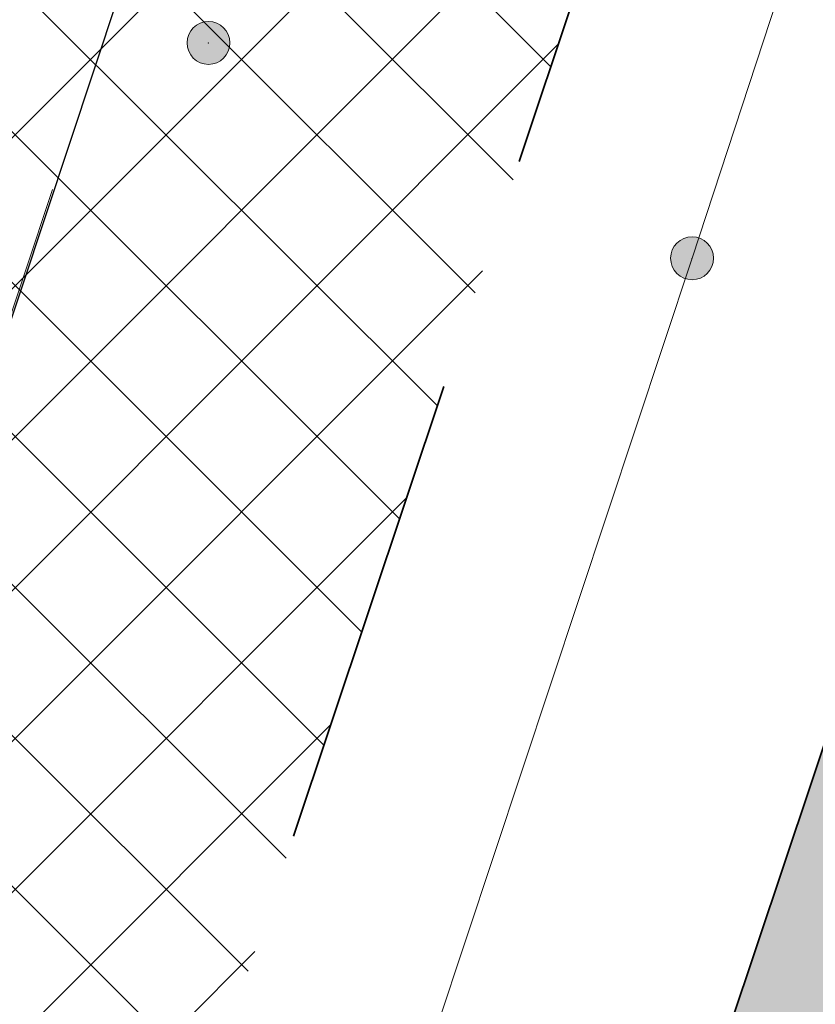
# Model space of a CAD drawing. Header units: metres. Extents: x 6599594 to 6600699, y 5687867 to 5691114.
# Tile 79 of 256: x 6599867.03 to 6599868.71, y 5688622.02 to 5688624.09. Entities that reach past the tile are written whole.
import ezdxf

# ---------------------------------------------------------------- set-up
doc = ezdxf.new("R2010")
doc.units = ezdxf.units.M
doc.header["$MEASUREMENT"] = 0
for name, pattern in [('1', [0]), ('BUG', [1.5, 1, -0.5]), ('GUK', [2, 1.5, -0.5]), ('GUZ', [1, 0.5, -0.5])]:
    doc.linetypes.add(name, pattern=pattern)
doc.layers.get('0').update_dxf_attribs({"color": 253, "linetype": 'CONTINUOUS', "lineweight": 13})
for name, color, linetype, lineweight in [('_kolor chodnik', 50, '1', 5), ('_kolor jezdnia', 4, '1', 0), ('_kolor zjazdy kostka', 7, '1', 5), ('_kolor ścieżka @ 1', 10, '1', 0), ('_kraweznik', 7, 'CONTINUOUS', 35), ('_obrzeze', 10, 'BUG', 35), ('Dzialki', 130, '1', 30), ('Kontury', 252, 'GUK', 9), ('OT_Komunikacja', 7, 'CONTINUOUS', 0), ('pkt_sztuczny_i_naturalny', 7, 'CONTINUOUS', 5), ('Uzytki', 252, 'GUZ', 9)]:
    doc.layers.add(name, color=color, linetype=linetype, lineweight=lineweight)
pattern_1 = [(45, (0, 0), (-0.1414213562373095, 0.1414213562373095), []), (135, (0, 0), (-0.1414213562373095, -0.1414213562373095), [])]

# ---------------------------------------------------------------- blocks, each defined once
blk = doc.blocks.new('169')
at = {"linetype": 'Continuous', "lineweight": 13}
blk.add_hatch(color=0, dxfattribs=at).paths.add_polyline_path([(0, -0.090553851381, 1), (0, 0.090553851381, 1)])
at = {"color": 0, "linetype": 'Continuous', "lineweight": 13}
blk.add_circle((0, 0), 0.090553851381, dxfattribs=at)

msp = doc.modelspace()

# ---------------------------------------------------------------- hatches: boundary and pattern name
at = {"layer": '_kolor chodnik'}
h = msp.add_hatch(dxfattribs=at)
h.set_pattern_fill('ANSI37', color=256, scale=1.6)
h.set_pattern_definition(pattern_1)
h.paths.add_polyline_path([(6599849.938171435, 5688542.085872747), (6599852.232147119, 5688548.938742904), (6599853.573135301, 5688548.489851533), (6599853.827082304, 5688549.248475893), (6599851.793849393, 5688549.929093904), (6599849.895278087, 5688548.982823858), (6599847.823506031, 5688542.793750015)])
edge = h.paths.add_edge_path()
edge.add_line((6600018.106075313, 5689087.454911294), (6600022.42781917, 5689091.229234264))
edge.add_line((6600022.42781917, 5689091.229234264), (6600020.233254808, 5689093.742094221))
edge.add_line((6600020.233254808, 5689093.742094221), (6600017.159471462, 5689091.057656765))
edge.add_arc((6600023.275194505, 5689085.385140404), 8.34143334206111, 137.1531558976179, 148.8016577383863)
edge.add_line((6600016.140105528, 5689089.706021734), (6600018.106075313, 5689087.454911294))
h.paths.add_polyline_path([(6600038.501784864, 5689187.59229436), (6600037.906968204, 5689187.700586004), (6600037.638296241, 5689186.224843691), (6600038.240083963, 5689186.115282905)])
h.paths.add_polyline_path([(6600069.098302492, 5689360.276020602), (6600068.321239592, 5689360.413462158), (6600068.064048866, 5689358.936495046), (6600068.836639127, 5689358.799546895)])
h.paths.add_polyline_path([(6600082.393785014, 5689362.950258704), (6600082.941124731, 5689366.103121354), (6600081.481377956, 5689366.361351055), (6600080.923159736, 5689363.210828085)])
h.paths.add_polyline_path([(6600074.022236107, 5689388.065861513), (6600072.983907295, 5689388.249860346), (6600072.723374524, 5689386.772538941), (6600073.760538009, 5689386.588865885)])
h.paths.add_polyline_path([(6600105.602402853, 5689486.45426531), (6600106.738797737, 5689489.760539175), (6600105.28818975, 5689490.281952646), (6600104.132785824, 5689486.965912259)])
h.paths.add_polyline_path([(6600132.519778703, 5689678.737346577), (6600131.636986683, 5689678.922259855), (6600131.330470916, 5689677.453953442), (6600132.212256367, 5689677.269208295)])
h.paths.add_polyline_path([(6600156.649397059, 5689798.7449027), (6600156.48800471, 5689797.95886096), (6600157.450195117, 5689797.757316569), (6600157.615023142, 5689798.542205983)])
h.paths.add_polyline_path([(6600189.055358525, 5689948.643107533), (6600187.902868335, 5689948.884512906), (6600187.600024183, 5689947.417400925), (6600188.748131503, 5689947.176379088)])
edge = h.paths.add_edge_path()
edge.add_line((6600204.459383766, 5690032.969035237), (6600204.153258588, 5690031.227801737))
edge.add_arc((6600202.328347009, 5690027.299936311), 4.331100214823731, 41.853001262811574, 65.08011546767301, ccw=False)
edge.add_arc((6600032.903931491, 5690051.979071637), 174.020003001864, 352.8070218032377, 353.495463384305)
edge.add_arc((6600202.372679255, 5690027.343587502), 5.999999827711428, 55.12102442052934, 69.64815978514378)
edge = h.paths.add_edge_path()
edge.add_line((6600205.046027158, 5690040.265402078), (6600204.972740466, 5690038.483452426))
edge.add_arc((6600203.986269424, 5690044.401803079), 5.999999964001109, 279.4630688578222, 294.9140560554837)
edge.add_line((6600206.513819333, 5690038.960158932), (6600206.607027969, 5690041.030672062))
edge.add_arc((6600203.986269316, 5690044.401803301), 4.270000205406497, 284.3702444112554, 307.86193139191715, ccw=False)
edge = h.paths.add_edge_path()
edge.add_arc((6600203.547470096, 5690044.558759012), 6.446878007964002, 324.43500910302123, 356.20133685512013, ccw=False)
edge.add_arc((6600203.986269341, 5690044.401803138), 6.000000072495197, 323.2169970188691, 357.4193489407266)
h.paths.add_polyline_path([(6600208.910055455, 5690121.713696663), (6600208.146285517, 5690121.748120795), (6600207.125602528, 5690121.794124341), (6600209.971605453, 5690121.665851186)])
edge = h.paths.add_edge_path()
edge.add_line((6600238.769818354, 5690481.648294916), (6600240.338176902, 5690490.87374652))
edge.add_line((6600240.338176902, 5690490.87374652), (6600241.251295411, 5690510.829461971))
edge.add_line((6600241.251295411, 5690510.829461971), (6600239.524022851, 5690510.928942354))
edge.add_line((6600239.524022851, 5690510.928942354), (6600238.633343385, 5690491.167757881))
edge.add_line((6600238.633343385, 5690491.167757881), (6600234.579716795, 5690467.661262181))
edge.add_line((6600234.579716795, 5690467.661262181), (6600234.449796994, 5690464.966873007))
edge.add_arc((6600242.443669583, 5690464.607462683), 8.001948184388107, 177.4256737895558, 268.2543056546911)
edge.add_line((6600242.199903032, 5690456.609228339), (6600242.216657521, 5690457.359274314))
edge.add_line((6600242.216657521, 5690457.359274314), (6600242.305257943, 5690458.836738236))
edge.add_arc((6600242.444504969, 5690464.607952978), 5.772894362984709, 177.0298084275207, 268.6178439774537, ccw=False)
edge.add_line((6600236.679365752, 5690464.907083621), (6600236.951876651, 5690470.95443634))
edge.add_line((6600236.951876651, 5690470.95443634), (6600238.15078669, 5690478.210832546))
edge.add_line((6600238.15078669, 5690478.210832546), (6600238.769818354, 5690481.648294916))
h.paths.add_polyline_path([(6600238.769818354, 5690481.648294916), (6600238.15078669, 5690478.210832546), (6600239.670056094, 5690477.930590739), (6600240.266710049, 5690481.376366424)])
edge = h.paths.add_edge_path()
edge.add_line((6600223.366500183, 5690460.339976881), (6600223.278629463, 5690457.997544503))
edge.add_arc((6600220.967166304, 5690465.656339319), 7.999999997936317, 286.7940807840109, 300.2738222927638)
edge.add_line((6600225.000231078, 5690458.747331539), (6600225.240084, 5690461.623695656))
edge.add_arc((6600221.105749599, 5690465.648640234), 5.76999998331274, 293.06724424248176, 315.7681070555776, ccw=False)
edge = h.paths.add_edge_path()
edge.add_arc((6600220.025145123, 5690444.676291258), 5.770000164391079, 37.996647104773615, 59.94382588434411, ccw=False)
edge.add_line((6600224.572175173, 5690448.22839199), (6600224.817793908, 5690451.081798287))
edge.add_arc((6600220.025145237, 5690444.676291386), 7.999999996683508, 53.19588653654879, 68.15166733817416)
edge.add_line((6600223.00235276, 5690452.101669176), (6600222.91504296, 5690449.670427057))
edge = h.paths.add_edge_path()
edge.add_arc((6600221.105749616, 5690465.648640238), 7.999999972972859, 328.0222308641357, 357.0132597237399)
edge.add_line((6600229.094882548, 5690465.23180147), (6600229.218816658, 5690467.593604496))
edge.add_line((6600229.218816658, 5690467.593604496), (6600228.218919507, 5690467.645774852))
edge.add_line((6600228.218919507, 5690467.645774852), (6600227.891778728, 5690461.411918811))
h.paths.add_polyline_path([(6600200.980142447, 5690012.236744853), (6600202.317278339, 5690011.956662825), (6600202.522293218, 5690012.935421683), (6600201.182321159, 5690013.216097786)])
h.paths.add_polyline_path([(6600196.457878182, 5689983.98337835), (6600195.202332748, 5689984.246370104), (6600194.899091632, 5689982.777335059), (6600196.150355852, 5689982.515240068)])
edge = h.paths.add_edge_path()
edge.add_line((6600112.305909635, 5689517.991018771), (6600112.691041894, 5689519.807934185))
edge.add_line((6600112.691041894, 5689519.807934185), (6600113.245521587, 5689522.423769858))
edge.add_line((6600113.245521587, 5689522.423769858), (6600111.553124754, 5689522.782507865))
edge.add_line((6600111.553124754, 5689522.782507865), (6600107.405864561, 5689503.21722655))
edge.add_line((6600107.405864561, 5689503.21722655), (6600099.494506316, 5689480.361667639))
edge.add_line((6600099.494506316, 5689480.361667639), (6600099.182814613, 5689478.891218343))
edge.add_arc((6600107.008997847, 5689477.232359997), 8.000059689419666, 168.0325629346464, 257.7529108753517)
edge.add_line((6600105.311960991, 5689469.414366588), (6600105.784990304, 5689471.593619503))
edge.add_arc((6600107.008927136, 5689477.232314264), 5.769999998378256, 168.0321375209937, 257.7533362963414, ccw=False)
edge.add_line((6600101.364343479, 5689478.42879883), (6600101.647245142, 5689479.76342708))
edge.add_line((6600101.647245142, 5689479.76342708), (6600104.132785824, 5689486.965912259))
edge.add_line((6600104.132785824, 5689486.965912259), (6600105.28818975, 5689490.281952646))
edge.add_line((6600105.28818975, 5689490.281952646), (6600108.240043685, 5689498.809726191))
edge.add_line((6600108.240043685, 5689498.809726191), (6600112.305909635, 5689517.991018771))
h.paths.add_polyline_path([(6600136.009573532, 5689645.499114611), (6600138.333647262, 5689645.012304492), (6600138.661671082, 5689646.578318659), (6600134.869459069, 5689647.372651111)])
at = {"layer": '_kolor jezdnia'}
h = msp.add_hatch(dxfattribs=at)
h.set_pattern_fill('ANSI37', color=4, scale=3.5)
h.set_pattern_definition([(45, (0, 0), (-0.3093592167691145, 0.3093592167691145), []), (135, (0, 0), (-0.3093592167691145, -0.3093592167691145), [])])
edge = h.paths.add_edge_path()
edge.add_line((6599833.066047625, 5688539.933393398), (6599850.649511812, 5688527.983462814))
edge.add_arc((6599857.337592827, 5688536.653968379), 10.95025544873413, 169.5012687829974, 232.3548431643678, ccw=False)
edge.add_arc((6599858.085851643, 5688536.618142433), 11.69295282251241, 162.2507788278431, 169.9967502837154, ccw=False)
edge.add_line((6599846.949484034, 5688540.182754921), (6599847.823506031, 5688542.793750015))
edge.add_line((6599847.823506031, 5688542.793750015), (6599849.895278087, 5688548.982823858))
edge.add_line((6599849.895278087, 5688548.982823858), (6599852.434748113, 5688556.56906746))
edge.add_line((6599852.434748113, 5688556.56906746), (6599928.48625871, 5688783.760284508))
edge.add_line((6599928.48625871, 5688783.760284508), (6599931.025728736, 5688791.34652811))
edge.add_line((6599931.025728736, 5688791.34652811), (6599996.657773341, 5688987.411326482))
edge.add_line((6599996.657773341, 5688987.411326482), (6599999.197243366, 5688994.997570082))
edge.add_line((6599999.197243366, 5688994.997570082), (6600021.930100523, 5689062.908193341))
edge.add_line((6600021.930100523, 5689062.908193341), (6600017.620224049, 5689067.371531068))
edge.add_line((6600017.620224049, 5689067.371531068), (6600016.714558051, 5689064.654078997))
edge.add_line((6600016.714558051, 5689064.654078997), (6600012.423620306, 5689051.835617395))
edge.add_line((6600012.423620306, 5689051.835617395), (6600009.884150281, 5689044.249373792))
edge.add_line((6600009.884150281, 5689044.249373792), (6599977.53516164, 5688947.612159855))
edge.add_line((6599977.53516164, 5688947.612159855), (6599974.995691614, 5688940.025916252))
edge.add_line((6599974.995691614, 5688940.025916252), (6599942.096912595, 5688841.746295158))
edge.add_line((6599942.096912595, 5688841.746295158), (6599939.557442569, 5688834.160051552))
edge.add_line((6599939.557442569, 5688834.160051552), (6599882.679288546, 5688664.246042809))
edge.add_line((6599882.679288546, 5688664.246042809), (6599880.139818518, 5688656.659799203))
edge.add_line((6599880.139818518, 5688656.659799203), (6599852.46454386, 5688573.984527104))
edge.add_line((6599852.46454386, 5688573.984527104), (6599842.470137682, 5688544.127903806))
edge.add_arc((6599835.706422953, 5688546.652910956), 7.219660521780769, 248.5480913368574, 339.52856074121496, ccw=False)
h.paths.add_polyline_path([(6600044.653202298, 5689172.271628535), (6600046.276244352, 5689181.431901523), (6600047.759199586, 5689189.801539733), (6600051.0603021, 5689208.432603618), (6600052.368792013, 5689215.817578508), (6600054.808584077, 5689229.587499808), (6600056.11707399, 5689236.972474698), (6600057.346666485, 5689243.912161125), (6600058.655146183, 5689251.297078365), (6600058.831439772, 5689252.292060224), (6600060.098987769, 5689259.445963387), (6600060.139929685, 5689259.677035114), (6600061.407468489, 5689266.830886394), (6600072.329030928, 5689328.470998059), (6600073.637511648, 5689335.855921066), (6600077.337304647, 5689356.73715072), (6600078.820259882, 5689365.106788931), (6600081.142794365, 5689378.214921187), (6600082.538516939, 5689386.092227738), (6600095.187867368, 5689457.483787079), (6600091.082877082, 5689465.8405575), (6600089.043088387, 5689454.328211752), (6600087.870641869, 5689447.711051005), (6600087.560133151, 5689445.958573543), (6600086.562151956, 5689440.326076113), (6600082.433200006, 5689417.022719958), (6600080.95024477, 5689408.65308175), (6600077.202698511, 5689387.502337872), (6600075.719743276, 5689379.132699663), (6600073.469199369, 5689366.430874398), (6600071.986244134, 5689358.061236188), (6600069.98686466, 5689346.776955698), (6600068.591142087, 5689338.899649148), (6600065.559290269, 5689321.78820693), (6600064.163567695, 5689313.910900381), (6600059.719426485, 5689288.828650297), (6600058.323703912, 5689280.951343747), (6600057.563846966, 5689276.662793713), (6600056.168124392, 5689268.785487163), (6600054.804920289, 5689261.091711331), (6600053.409197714, 5689253.21440478), (6600053.264817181, 5689252.399536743), (6600051.869094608, 5689244.522230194), (6600051.183555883, 5689240.653124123), (6600049.787833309, 5689232.775817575), (6600046.593849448, 5689214.749319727), (6600045.198126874, 5689206.872013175), (6600044.41754409, 5689202.466488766), (6600042.934588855, 5689194.096850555), (6600036.429952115, 5689157.38538759), (6600034.946996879, 5689149.01574938), (6600030.579776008, 5689124.367629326), (6600027.529365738, 5689107.151445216), (6600024.895072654, 5689094.014582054), (6600030.583685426, 5689094.264316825), (6600032.945013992, 5689106.191885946), (6600043.170247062, 5689163.901990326)])
edge = h.paths.add_edge_path()
edge.add_line((6600111.106812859, 5689535.144351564), (6600111.256844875, 5689535.85214863))
edge.add_line((6600111.256844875, 5689535.85214863), (6600112.915748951, 5689543.678261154))
edge.add_line((6600112.915748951, 5689543.678261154), (6600117.304772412, 5689564.384094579))
edge.add_line((6600117.304772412, 5689564.384094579), (6600119.067357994, 5689572.699339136))
edge.add_line((6600119.067357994, 5689572.699339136), (6600120.087667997, 5689577.512794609))
edge.add_line((6600120.087667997, 5689577.512794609), (6600121.642890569, 5689584.849775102))
edge.add_line((6600121.642890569, 5689584.849775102), (6600128.436769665, 5689616.900852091))
edge.add_line((6600128.436769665, 5689616.900852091), (6600129.991992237, 5689624.237832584))
edge.add_line((6600129.991992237, 5689624.237832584), (6600132.660554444, 5689636.827148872))
edge.add_line((6600132.660554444, 5689636.827148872), (6600133.208838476, 5689639.444704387))
edge.add_line((6600133.208838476, 5689639.444704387), (6600134.848957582, 5689647.274775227))
edge.add_line((6600134.848957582, 5689647.274775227), (6600138.97649476, 5689666.979995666))
edge.add_line((6600138.97649476, 5689666.979995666), (6600140.51410642, 5689674.320687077))
edge.add_line((6600140.51410642, 5689674.320687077), (6600145.209128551, 5689696.735129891))
edge.add_line((6600145.209128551, 5689696.735129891), (6600146.746740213, 5689704.075821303))
edge.add_line((6600146.746740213, 5689704.075821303), (6600151.462308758, 5689726.588354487))
edge.add_line((6600151.462308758, 5689726.588354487), (6600152.999920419, 5689733.929045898))
edge.add_line((6600152.999920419, 5689733.929045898), (6600155.244070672, 5689744.642813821))
edge.add_line((6600155.244070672, 5689744.642813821), (6600156.781682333, 5689751.983505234))
edge.add_line((6600156.781682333, 5689751.983505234), (6600161.635515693, 5689775.156126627))
edge.add_line((6600161.635515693, 5689775.156126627), (6600163.378142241, 5689783.475576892))
edge.add_line((6600163.378142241, 5689783.475576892), (6600163.850769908, 5689785.731942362))
edge.add_line((6600163.850769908, 5689785.731942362), (6600167.028500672, 5689800.902704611))
edge.add_line((6600167.028500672, 5689800.902704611), (6600179.49088801, 5689860.399222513))
edge.add_line((6600179.49088801, 5689860.399222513), (6600181.233514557, 5689868.718672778))
edge.add_line((6600181.233514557, 5689868.718672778), (6600181.84713393, 5689871.648144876))
edge.add_line((6600181.84713393, 5689871.648144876), (6600183.384745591, 5689878.988836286))
edge.add_line((6600183.384745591, 5689878.988836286), (6600184.935818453, 5689886.393792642))
edge.add_line((6600184.935818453, 5689886.393792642), (6600186.575937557, 5689894.223863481))
edge.add_line((6600186.575937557, 5689894.223863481), (6600194.05133812, 5689929.912074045))
edge.add_line((6600194.05133812, 5689929.912074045), (6600195.691457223, 5689937.742144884))
edge.add_line((6600195.691457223, 5689937.742144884), (6600202.915799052, 5689972.231779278))
edge.add_line((6600202.915799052, 5689972.231779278), (6600204.555918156, 5689980.061850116))
edge.add_line((6600204.555918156, 5689980.061850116), (6600206.062781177, 5689987.255744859))
edge.add_line((6600206.062781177, 5689987.255744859), (6600207.702900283, 5689995.085815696))
edge.add_line((6600207.702900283, 5689995.085815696), (6600210.232559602, 5690007.162628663))
edge.add_line((6600210.232559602, 5690007.162628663), (6600211.694938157, 5690014.144150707))
edge.add_arc((6600028.177652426, 5690052.584442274), 187.5000004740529, 348.1696294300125, 357.4195276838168)
edge.add_line((6600215.487522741, 5690044.142720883), (6600208.310270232, 5690026.480446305))
edge.add_arc((6600032.903933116, 5690051.97907145), 177.2500013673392, 348.1696294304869, 351.7289130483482, ccw=False)
edge.add_line((6600206.38894146, 5690015.640182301), (6600205.966941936, 5690013.625519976))
edge.add_line((6600205.966941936, 5690013.625519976), (6600204.326822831, 5690005.795449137))
edge.add_line((6600204.326822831, 5690005.795449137), (6600197.076961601, 5689971.183982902))
edge.add_line((6600197.076961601, 5689971.183982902), (6600195.334335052, 5689962.864532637))
edge.add_line((6600195.334335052, 5689962.864532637), (6600193.44722506, 5689953.855305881))
edge.add_line((6600193.44722506, 5689953.855305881), (6600191.909227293, 5689946.512771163))
edge.add_line((6600191.909227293, 5689946.512771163), (6600185.496844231, 5689915.899498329))
edge.add_line((6600185.496844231, 5689915.899498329), (6600183.856521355, 5689908.068454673))
edge.add_line((6600183.856521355, 5689908.068454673), (6600182.066605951, 5689899.523243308))
edge.add_line((6600182.066605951, 5689899.523243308), (6600180.32407057, 5689891.204228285))
edge.add_line((6600180.32407057, 5689891.204228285), (6600174.320344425, 5689862.541919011))
edge.add_line((6600174.320344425, 5689862.541919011), (6600172.577809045, 5689854.222903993))
edge.add_line((6600172.577809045, 5689854.222903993), (6600163.663810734, 5689811.666703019))
edge.add_line((6600163.663810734, 5689811.666703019), (6600162.023782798, 5689803.837067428))
edge.add_line((6600162.023782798, 5689803.837067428), (6600160.924220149, 5689798.587659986))
edge.add_line((6600160.924220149, 5689798.587659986), (6600159.279208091, 5689790.734229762))
edge.add_line((6600159.279208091, 5689790.734229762), (6600157.107250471, 5689780.365115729))
edge.add_line((6600157.107250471, 5689780.365115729), (6600155.462238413, 5689772.511685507))
edge.add_line((6600155.462238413, 5689772.511685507), (6600153.380318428, 5689762.572418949))
edge.add_line((6600153.380318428, 5689762.572418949), (6600151.735124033, 5689754.718118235))
edge.add_line((6600151.735124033, 5689754.718118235), (6600148.586504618, 5689739.686336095))
edge.add_line((6600148.586504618, 5689739.686336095), (6600146.885007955, 5689731.563243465))
edge.add_line((6600146.885007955, 5689731.563243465), (6600141.75088822, 5689707.052510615))
edge.add_line((6600141.75088822, 5689707.052510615), (6600140.110896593, 5689699.223048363))
edge.add_line((6600140.110896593, 5689699.223048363), (6600133.483561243, 5689667.583574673))
edge.add_line((6600133.483561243, 5689667.583574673), (6600131.860394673, 5689659.834436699))
edge.add_line((6600131.860394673, 5689659.834436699), (6600131.740984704, 5689659.26436315))
edge.add_line((6600131.740984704, 5689659.26436315), (6600130.117814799, 5689651.515209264))
edge.add_line((6600130.117814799, 5689651.515209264), (6600127.27873359, 5689637.961189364))
edge.add_line((6600127.27873359, 5689637.961189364), (6600126.924568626, 5689636.290366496))
edge.add_line((6600126.924568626, 5689636.290366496), (6600125.166244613, 5689627.995226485))
edge.add_line((6600125.166244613, 5689627.995226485), (6600118.009503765, 5689594.232298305))
edge.add_line((6600118.009503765, 5689594.232298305), (6600116.25117975, 5689585.937158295))
edge.add_line((6600116.25117975, 5689585.937158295), (6600113.665314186, 5689573.737975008))
edge.add_line((6600113.665314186, 5689573.737975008), (6600111.898534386, 5689565.402943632))
edge.add_line((6600111.898534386, 5689565.402943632), (6600104.889982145, 5689532.339115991))
edge.add_line((6600104.889982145, 5689532.339115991), (6600103.22663594, 5689524.492047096))
edge.add_line((6600103.22663594, 5689524.492047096), (6600096.623876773, 5689493.342605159))
edge.add_line((6600096.623876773, 5689493.342605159), (6600094.968986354, 5689485.535427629))
edge.add_line((6600094.968986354, 5689485.535427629), (6600094.300101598, 5689482.379870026))
edge.add_line((6600094.300101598, 5689482.379870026), (6600099.182814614, 5689478.891218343))
edge.add_line((6600099.182814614, 5689478.891218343), (6600099.494506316, 5689480.361667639))
edge.add_line((6600099.494506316, 5689480.361667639), (6600111.106812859, 5689535.144351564))
edge = h.paths.add_edge_path()
edge.add_arc((6600239.213891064, 5690851.400367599), 10.00000000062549, -2.8342403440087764, 76.13703556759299, ccw=False)
edge.add_line((6600249.201658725, 5690850.905901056), (6600249.082723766, 5690848.503524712))
edge.add_line((6600249.082723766, 5690848.503524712), (6600247.016487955, 5690806.767468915))
edge.add_line((6600247.016487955, 5690806.767468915), (6600246.092398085, 5690789.152178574))
edge.add_line((6600246.092398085, 5690789.152178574), (6600233.768116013, 5690572.015170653))
edge.add_line((6600233.768116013, 5690572.015170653), (6600228.959056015, 5690465.296202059))
edge.add_line((6600228.959056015, 5690465.296202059), (6600234.588724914, 5690465.017134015))
edge.add_line((6600234.588724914, 5690465.017134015), (6600239.262540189, 5690571.767576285))
edge.add_line((6600239.262540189, 5690571.767576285), (6600252.50503885, 5690806.400146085))
edge.add_line((6600252.50503885, 5690806.400146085), (6600254.569211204, 5690848.094521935))
edge.add_arc((6600262.559425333, 5690847.6989487), 7.999999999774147, 76.13703557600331, 177.1657596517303, ccw=False)
edge.add_line((6600264.476229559, 5690855.465921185), (6600241.609896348, 5690861.109083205))
edge = h.paths.add_edge_path()
edge.add_line((6600250.031475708, 5690451.625307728), (6600250.231741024, 5690455.772579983))
edge.add_line((6600250.231741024, 5690455.772579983), (6600246.257763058, 5690456.417303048))
edge.add_line((6600246.257763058, 5690456.417303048), (6600242.171761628, 5690456.61060902))
edge.add_arc((6600242.563100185, 5690464.586983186), 7.985968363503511, 176.9123644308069, 267.1911945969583, ccw=False)
edge.add_line((6600234.588724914, 5690465.017134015), (6600228.959056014, 5690465.296202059))
edge.add_arc((6600220.965133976, 5690465.657286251), 8.002072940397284, 267.8289300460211, 357.413716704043, ccw=False)
edge.add_line((6600220.661989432, 5690457.660957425), (6600212.406915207, 5690458.119572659))
edge.add_line((6600212.406915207, 5690458.119572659), (6600208.431872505, 5690457.817501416))
edge.add_line((6600208.431872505, 5690457.817501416), (6600208.233912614, 5690454.548331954))
edge.add_line((6600208.233912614, 5690454.548331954), (6600212.129565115, 5690453.127270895))
edge.add_line((6600212.129565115, 5690453.127270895), (6600218.640548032, 5690452.76554962))
edge.add_line((6600218.640548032, 5690452.76554962), (6600216.486747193, 5690452.885205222))
edge.add_line((6600216.486747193, 5690452.885205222), (6600220.468905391, 5690452.663974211))
edge.add_arc((6600220.025145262, 5690444.676291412), 7.99999997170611, -0.3386579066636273, 86.8201700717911, ccw=False)
edge.add_line((6600228.025005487, 5690444.629006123), (6600227.803602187, 5690439.649256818))
edge.add_line((6600227.803602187, 5690439.649256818), (6600226.885525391, 5690435.936828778))
edge.add_line((6600226.885525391, 5690435.936828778), (6600225.534849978, 5690405.967249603))
edge.add_line((6600225.534849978, 5690405.967249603), (6600226.115199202, 5690402.187514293))
edge.add_line((6600226.115199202, 5690402.187514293), (6600213.445139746, 5690121.008786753))
edge.add_line((6600213.445139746, 5690121.008786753), (6600213.352800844, 5690118.960058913))
edge.add_line((6600213.352800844, 5690118.960058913), (6600209.980184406, 5690044.131649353))
edge.add_arc((6600203.98626942, 5690044.401803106), 5.999999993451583, 257.4162346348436, 357.41934921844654, ccw=False)
edge.add_line((6600202.679069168, 5690038.545931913), (6600201.589735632, 5690033.666039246))
edge.add_line((6600201.589735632, 5690033.666039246), (6600203.67987942, 5690033.199458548))
edge.add_arc((6600202.372679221, 5690027.343587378), 5.999999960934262, -8.27108729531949, 77.41623506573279, ccw=False)
edge.add_line((6600208.310270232, 5690026.480446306), (6600215.487522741, 5690044.142720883))
edge.add_line((6600215.487522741, 5690044.142720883), (6600216.199687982, 5690059.9446614))
edge.add_line((6600216.199687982, 5690059.9446614), (6600216.537356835, 5690067.437056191))
edge.add_line((6600216.537356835, 5690067.437056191), (6600223.893528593, 5690230.66011469))
edge.add_line((6600223.893528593, 5690230.66011469), (6600224.231197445, 5690238.152509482))
edge.add_line((6600224.231197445, 5690238.152509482), (6600233.507835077, 5690443.987992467))
edge.add_arc((6600241.499722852, 5690443.627812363), 7.999999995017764, 87.29208981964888, 177.4195277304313, ccw=False)
edge.add_line((6600241.877677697, 5690451.618879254), (6600246.021541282, 5690451.422886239))
edge.add_line((6600246.021541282, 5690451.422886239), (6600246.427694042, 5690451.44338883))
edge.add_line((6600246.427694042, 5690451.44338883), (6600246.79397003, 5690451.461878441))
edge.add_line((6600246.79397003, 5690451.461878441), (6600250.031475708, 5690451.625307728))
edge = h.paths.add_edge_path()
edge.add_line((6600007.33756506, 5689086.20374581), (6600006.980466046, 5689080.740822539))
edge.add_line((6600006.980466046, 5689080.740822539), (6600007.229745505, 5689080.720859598))
edge.add_line((6600007.229745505, 5689080.720859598), (6600008.093335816, 5689080.601653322))
edge.add_line((6600008.093335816, 5689080.601653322), (6600008.702681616, 5689080.53831051))
edge.add_arc((6600008.140193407, 5689070.554142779), 9.999999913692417, -18.557800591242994, 86.77547804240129, ccw=False)
edge.add_line((6600017.620224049, 5689067.371531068), (6600021.930100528, 5689062.908193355))
edge.add_arc((6599734.83819726, 5689159.011261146), 302.7499967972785, 341.4922000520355, 343.8640860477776)
edge.add_arc((6600034.895369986, 5689072.315877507), 9.581213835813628, 98.63328270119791, 164.5273290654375, ccw=False)
edge.add_line((6600033.457137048, 5689081.788529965), (6600033.832640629, 5689081.798737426))
edge.add_line((6600033.832640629, 5689081.798737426), (6600034.422462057, 5689082.05700874))
edge.add_line((6600034.422462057, 5689082.05700874), (6600036.833623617, 5689082.139040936))
edge.add_line((6600036.833623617, 5689082.139040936), (6600036.730225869, 5689087.148851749))
edge.add_line((6600036.730225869, 5689087.148851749), (6600036.579860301, 5689087.134303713))
edge.add_arc((6600036.479565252, 5689093.136286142), 6.002820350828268, 169.1687651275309, 270.9573417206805, ccw=False)
edge.add_line((6600030.583685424, 5689094.264316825), (6600024.895072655, 5689094.014582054))
edge.add_arc((6600015.200558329, 5689096.162123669), 9.929528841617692, 271.0943432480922, 347.5094668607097, ccw=False)
edge.add_arc((6600014.909438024, 5689089.646776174), 3.446070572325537, 264.4236009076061, 278.0194998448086, ccw=False)
edge.add_line((6600014.574573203, 5689086.217014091), (6600014.299554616, 5689086.232508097))
edge.add_line((6600014.299554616, 5689086.232508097), (6600010.474232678, 5689086.448019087))
edge.add_line((6600010.474232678, 5689086.448019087), (6600007.33756506, 5689086.20374581))
edge = h.paths.add_edge_path()
edge.add_line((6600105.490725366, 5689463.953528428), (6600106.927559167, 5689464.047234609))
edge.add_line((6600106.927559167, 5689464.047234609), (6600107.835, 5689468.66))
edge.add_line((6600107.835, 5689468.66), (6600105.311960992, 5689469.414366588))
edge.add_arc((6600107.008997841, 5689477.232359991), 8.000059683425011, 168.0325628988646, 257.75291091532, ccw=False)
edge.add_line((6600099.182814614, 5689478.891218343), (6600094.300101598, 5689482.379870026))
edge.add_arc((6600586.245114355, 5689378.104238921), 502.8750369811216, 168.032376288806, 169.9522165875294)
edge.add_line((6600091.082877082, 5689465.8405575), (6600095.187867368, 5689457.483787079))
edge.add_arc((6600103.065173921, 5689456.088064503), 8.000000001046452, 77.7533362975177, 169.9524553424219, ccw=False)
edge.add_line((6600104.762140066, 5689463.906012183), (6600105.490725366, 5689463.953528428))
at = {"layer": '_kolor zjazdy kostka'}
h = msp.add_hatch(dxfattribs=at)
h.set_pattern_fill('ANSI37', color=256, scale=1.6)
h.set_pattern_definition(pattern_1)
h.paths.add_polyline_path([(6600244.137440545, 5690813.934732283), (6600242.369522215, 5690814.022127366), (6600242.097568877, 5690808.528921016), (6600243.865482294, 5690808.441426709)])
h.paths.add_polyline_path([(6600247.012128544, 5690806.679412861), (6600247.442736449, 5690815.377295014), (6600247.393289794, 5690814.378518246), (6600247.113277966, 5690808.722537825)])
h.paths.add_polyline_path([(6600242.297085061, 5690788.088808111), (6600240.958726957, 5690788.155683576), (6600240.648818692, 5690782.664569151), (6600241.987258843, 5690782.599147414)])
h.paths.add_polyline_path([(6600245.558275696, 5690780.919298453), (6600246.037231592, 5690789.405686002), (6600244.985820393, 5690788.453468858), (6600244.612601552, 5690781.981345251)])
h.paths.add_polyline_path([(6600241.348405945, 5690723.711515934), (6600242.272017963, 5690722.691689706), (6600242.749709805, 5690731.155680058), (6600241.698138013, 5690730.203317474), (6600241.472690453, 5690726.27550499)])
h.paths.add_polyline_path([(6600225.772794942, 5690394.589141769), (6600224.731429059, 5690393.637598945), (6600224.461246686, 5690387.644646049), (6600225.412923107, 5690386.603142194)])
h.paths.add_polyline_path([(6600223.012390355, 5690333.280720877), (6600223.372595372, 5690341.272607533), (6600222.32835346, 5690340.318436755), (6600222.058239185, 5690334.324941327)])
h.paths.add_polyline_path([(6600215.496388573, 5690166.390602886), (6600215.856593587, 5690174.382489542), (6600214.812834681, 5690173.428760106), (6600214.542018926, 5690167.435062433)])
h.paths.add_polyline_path([(6600212.446537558, 5690121.053392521), (6600213.399499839, 5690120.010473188), (6600213.788744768, 5690128.503024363), (6600212.745135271, 5690127.54943145)])
h.paths.add_polyline_path([(6600209.977420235, 5690121.665589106), (6600210.225142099, 5690127.162117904), (6600207.346107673, 5690127.291879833), (6600207.119593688, 5690121.794395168)])
h.paths.add_polyline_path([(6600207.950178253, 5690070.725854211), (6600204.880846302, 5690070.828947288), (6600204.643784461, 5690065.333808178), (6600207.702521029, 5690065.204598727)])
h.paths.add_polyline_path([(6600200.981479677, 5690012.236464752), (6600199.969248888, 5690007.339980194), (6600201.282587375, 5690007.064882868), (6600202.31726072, 5690011.956666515)])
h.paths.add_polyline_path([(6600193.613960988, 5689970.406358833), (6600192.398010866, 5689970.660657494), (6600191.286205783, 5689965.274578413), (6600192.486379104, 5689965.023185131)])
h.paths.add_polyline_path([(6600189.061271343, 5689948.671423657), (6600189.98413328, 5689953.050774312), (6600188.818902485, 5689953.32186217), (6600187.908781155, 5689948.91282903)])
h.paths.add_polyline_path([(6600180.976201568, 5689915.317449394), (6600179.952861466, 5689910.421322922), (6600181.008474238, 5689910.200199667), (6600182.033843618, 5689915.09540201)])
h.paths.add_polyline_path([(6600176.508279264, 5689893.538690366), (6600177.476023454, 5689893.335973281), (6600178.603605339, 5689898.719146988), (6600177.636002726, 5689898.922290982)])
h.paths.add_polyline_path([(6600179.28182965, 5689859.401159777), (6600180.522246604, 5689860.211927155), (6600181.057490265, 5689860.561775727), (6600183.598022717, 5689860.029600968), (6600184.726606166, 5689865.412570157), (6600182.186324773, 5689865.943033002), (6600181.604764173, 5689866.832779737), (6600181.024456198, 5689867.720610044)])
h.paths.add_polyline_path([(6600160.200810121, 5689810.862606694), (6600159.232772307, 5689811.065842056), (6600158.207991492, 5689806.171529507), (6600159.175735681, 5689805.968812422)])
h.paths.add_polyline_path([(6600156.49391753, 5689797.987177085), (6600155.463416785, 5689793.068691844), (6600156.431160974, 5689792.865974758), (6600157.461419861, 5689797.784520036)])
edge = h.paths.add_edge_path()
edge.add_arc((6600173.111981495, 5689800.679690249), 5.999999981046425, 204.673115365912, 239.5411154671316, ccw=False)
edge.add_arc((6600173.162096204, 5689800.685330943), 6.047914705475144, 168.3203586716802, 204.5234866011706, ccw=False)
edge.add_line((6600167.239404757, 5689801.9096668), (6600163.651667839, 5689784.781499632))
edge.add_arc((6600169.524220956, 5689783.551410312), 5.999999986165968, 139.2146049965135, 168.1696294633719, ccw=False)
edge.add_arc((6600169.524220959, 5689783.551410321), 5.999999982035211, 96.80962310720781, 139.2146050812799, ccw=False)
edge.add_line((6600168.812796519, 5689789.509083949), (6600170.070461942, 5689795.507731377))
h.paths.add_polyline_path([(6600163.526364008, 5689776.866746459), (6600166.051243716, 5689776.337874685), (6600167.179826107, 5689781.720838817), (6600164.653945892, 5689782.249920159), (6600163.941148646, 5689783.340449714), (6600163.493329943, 5689784.025580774), (6600161.750703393, 5689775.706130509), (6600162.438017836, 5689776.155376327)])
h.paths.add_polyline_path([(6600152.614191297, 5689774.643430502), (6600153.639138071, 5689779.536616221), (6600152.646757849, 5689779.744928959), (6600151.646447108, 5689774.846147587)])
h.paths.add_polyline_path([(6600150.121074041, 5689767.466820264), (6600148.177624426, 5689758.16795459), (6600149.115997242, 5689757.971390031), (6600151.066362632, 5689767.268392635)])
h.paths.add_polyline_path([(6600142.970741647, 5689739.332500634), (6600141.888449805, 5689734.142420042), (6600144.036614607, 5689733.695518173), (6600145.123068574, 5689738.882330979)])
h.paths.add_polyline_path([(6600136.256357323, 5689701.052153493), (6600137.154085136, 5689700.864096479), (6600138.287960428, 5689706.274871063), (6600137.386492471, 5689706.464182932)])
h.paths.add_polyline_path([(6600130.081494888, 5689667.099389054), (6600129.212847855, 5689667.281639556), (6600128.083282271, 5689661.898895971), (6600128.953953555, 5689661.716447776)])
h.paths.add_polyline_path([(6600128.397394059, 5689659.030340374), (6600127.554144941, 5689659.207226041), (6600126.49340855, 5689653.810049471), (6600127.269860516, 5689653.647397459)])
h.paths.add_polyline_path([(6600134.990411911, 5689640.633636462), (6600137.30714639, 5689640.148363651), (6600138.339560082, 5689645.040620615), (6600136.015486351, 5689645.500958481), (6600135.435178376, 5689646.388788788), (6600134.8548704, 5689647.276619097), (6600133.214751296, 5689639.446548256), (6600134.102581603, 5689640.026856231)])
h.paths.add_polyline_path([(6600122.164164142, 5689634.294831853), (6600121.024067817, 5689628.914244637), (6600122.015114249, 5689628.705875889), (6600123.155614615, 5689634.086346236)])
h.paths.add_polyline_path([(6600114.54207576, 5689593.450769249), (6600113.493359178, 5689593.398339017), (6600112.364315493, 5689588.045694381), (6600113.29076438, 5689587.54753241)])
h.paths.add_polyline_path([(6600110.194543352, 5689572.941097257), (6600109.20781945, 5689573.148880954), (6600108.067717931, 5689567.768269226), (6600109.05014319, 5689567.535215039)])
h.paths.add_polyline_path([(6600119.083213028, 5689565.540446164), (6600119.089125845, 5689565.542290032), (6600121.462438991, 5689565.065690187), (6600122.598093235, 5689570.447168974), (6600120.229622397, 5689570.949214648), (6600119.651446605, 5689571.8119627), (6600119.073270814, 5689572.727655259), (6600117.310757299, 5689564.412754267)])
h.paths.add_polyline_path([(6600101.698666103, 5689532.937884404), (6600100.730666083, 5689533.141679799), (6600099.694214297, 5689528.250234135), (6600100.669121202, 5689528.045267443)])
h.paths.add_polyline_path([(6600094.064021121, 5689496.827028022), (6600093.080194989, 5689497.033910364), (6600092.036590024, 5689492.143967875), (6600093.038865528, 5689491.933250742)])
h.paths.add_polyline_path([(6600083.709836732, 5689453.74980843), (6600082.738586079, 5689448.336231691), (6600084.647281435, 5689448.027407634), (6600085.606840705, 5689453.416583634)])
h.paths.add_polyline_path([(6600084.434394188, 5689446.82589514), (6600083.348896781, 5689447.018140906), (6600082.567374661, 5689442.58660872), (6600083.649300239, 5689442.394910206)])
h.paths.add_polyline_path([(6600078.04194071, 5689410.721110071), (6600078.996952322, 5689416.137564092), (6600078.054833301, 5689416.304853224), (6600077.111232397, 5689410.886043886)])
h.paths.add_polyline_path([(6600072.911565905, 5689386.768652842), (6600071.960466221, 5689381.312635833), (6600072.800073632, 5689381.16322159), (6600073.766450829, 5689386.590709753)])
h.paths.add_polyline_path([(6600082.887400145, 5689379.432062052), (6600085.278102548, 5689379.03494316), (6600086.160383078, 5689383.956496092), (6600083.759726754, 5689384.355378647), (6600083.152078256, 5689385.224725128), (6600082.544429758, 5689386.094071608), (6600081.148707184, 5689378.216765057), (6600082.018053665, 5689378.824413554)])
h.paths.add_polyline_path([(6600080.731401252, 5689363.247695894), (6600080.041469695, 5689363.369939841), (6600079.433821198, 5689364.239286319), (6600078.8261727, 5689365.1086328), (6600077.343217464, 5689356.73899459), (6600078.212563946, 5689357.346643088), (6600079.081910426, 5689357.954291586), (6600081.429189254, 5689357.564866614), (6600082.388748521, 5689362.980514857)])
h.paths.add_polyline_path([(6600069.104215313, 5689360.304336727), (6600070.063917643, 5689365.720487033), (6600069.2708267, 5689365.861009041), (6600068.327152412, 5689360.441778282)])
h.paths.add_polyline_path([(6600066.550616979, 5689345.891799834), (6600065.546169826, 5689346.069805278), (6600064.677796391, 5689341.145792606), (6600065.678290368, 5689340.968483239)])
h.paths.add_polyline_path([(6600061.138656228, 5689321.077501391), (6600060.270282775, 5689316.15348863), (6600061.250715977, 5689315.979734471), (6600062.127590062, 5689320.902245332)])
h.paths.add_polyline_path([(6600055.325252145, 5689288.11325564), (6600054.456878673, 5689283.189242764), (6600055.410852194, 5689283.020177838), (6600056.283178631, 5689287.917022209)])
h.paths.add_polyline_path([(6600048.045675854, 5689182.819289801), (6600050.371939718, 5689182.407116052), (6600051.31444535, 5689187.67761207), (6600048.980409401, 5689188.064690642), (6600048.372760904, 5689188.934037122), (6600047.765112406, 5689189.803383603), (6600046.306982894, 5689181.603992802), (6600046.972918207, 5689182.069462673)])
h.paths.add_polyline_path([(6600040.943690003, 5689201.374141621), (6600039.339175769, 5689201.66987967), (6600038.429882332, 5689196.244216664), (6600039.984130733, 5689195.958493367)])
h.paths.add_polyline_path([(6600032.993704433, 5689156.473759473), (6600032.278185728, 5689156.600537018), (6600031.299242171, 5689151.188930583), (6600032.034145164, 5689151.058111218)])
h.paths.add_polyline_path([(6600026.309179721, 5689123.603833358), (6600025.417362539, 5689118.683970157), (6600026.271201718, 5689118.532684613), (6600027.143528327, 5689123.456001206)])
h.paths.add_polyline_path([(6600013.302986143, 5689054.462576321), (6600015.842456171, 5689062.048819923), (6600014.576741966, 5689061.417973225), (6600012.672139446, 5689055.728290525)])
h.paths.add_polyline_path([(6599974.547216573, 5688938.686171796), (6599977.086686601, 5688946.272415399), (6599975.820972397, 5688945.641568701), (6599973.916369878, 5688939.951886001)])
h.paths.add_polyline_path([(6599942.102825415, 5688841.748139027), (6599940.837111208, 5688841.117292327), (6599938.932508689, 5688835.427609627), (6599939.563355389, 5688834.161895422)])
h.paths.add_polyline_path([(6599882.685201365, 5688664.247886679), (6599881.419487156, 5688663.617039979), (6599879.514884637, 5688657.927357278), (6599880.145731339, 5688656.661643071)])
h.paths.add_polyline_path([(6599851.799762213, 5688549.930937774), (6599853.832995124, 5688549.250319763), (6599855.42016389, 5688553.991722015), (6599853.386930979, 5688554.672340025), (6599852.913795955, 5688555.621625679), (6599852.440660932, 5688556.570911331), (6599849.901190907, 5688548.984667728)])
h.paths.add_polyline_path([(6600233.581687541, 5690586.458647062), (6600234.520016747, 5690585.337735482), (6600234.976631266, 5690593.428266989), (6600233.922640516, 5690592.499827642)])
h.paths.add_polyline_path([(6600231.72837122, 5690526.750719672), (6600230.676277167, 5690525.793817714), (6600230.420013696, 5690519.782861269), (6600231.363586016, 5690518.655686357)])
h.paths.add_polyline_path([(6600237.577122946, 5690639.505119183), (6600236.516490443, 5690638.540451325), (6600236.176926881, 5690632.541599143), (6600237.1204992, 5690631.41442423)])
h.paths.add_polyline_path([(6600238.927801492, 5690681.139540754), (6600239.8637879, 5690680.021427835), (6600240.320411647, 5690688.112122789), (6600239.268317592, 5690687.155220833)])
h.paths.add_polyline_path([(6600218.12228406, 5690224.814875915), (6600217.079933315, 5690223.86243318), (6600216.809648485, 5690217.865326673), (6600217.762143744, 5690216.822918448)])
h.paths.add_polyline_path([(6600219.363739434, 5690274.535639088), (6600220.31588625, 5690273.493612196), (6600220.675810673, 5690281.480778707), (6600219.633750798, 5690280.528598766)])
h.paths.add_polyline_path([(6600168.759867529, 5689856.554734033), (6600169.729143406, 5689856.3516961), (6600170.857343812, 5689861.737822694), (6600169.889741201, 5689861.940966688)])
h.paths.add_polyline_path([(6600168.841833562, 5689852.115601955), (6600167.871405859, 5689852.319339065), (6600166.844894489, 5689847.425845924), (6600167.816759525, 5689847.221809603)])
at = {"layer": '_kolor ścieżka @ 1'}
h = msp.add_hatch(dxfattribs=at)
h.set_pattern_fill('ANSI37', color=10, scale=1.8)
h.set_pattern_definition([(45, (0, 0), (-0.1590990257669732, 0.1590990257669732), []), (135, (0, 0), (-0.1590990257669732, -0.1590990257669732), [])])
edge = h.paths.add_edge_path()
edge.add_line((6599877.145262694, 5688659.244027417), (6599854.614951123, 5688591.938475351))
edge.add_line((6599854.614951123, 5688591.938475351), (6599854.214414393, 5688589.387325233))
edge.add_line((6599854.214414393, 5688589.387325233), (6599839.435327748, 5688545.233719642))
edge.add_arc((6599834.523035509, 5688547.748213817), 5.518450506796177, 246.51508714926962, 332.8930934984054, ccw=False)
edge.add_line((6599832.323891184, 5688542.686883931), (6599836.925902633, 5688539.594394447))
edge.add_arc((6599835.881373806, 5688546.52869976), 7.012533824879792, 278.5661808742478, 339.9794081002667)
edge.add_line((6599842.470137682, 5688544.127903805), (6599857.359687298, 5688588.607952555))
edge.add_line((6599857.359687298, 5688588.607952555), (6599857.303782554, 5688591.591210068))
edge.add_line((6599857.303782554, 5688591.591210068), (6599879.508971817, 5688657.925513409))
edge.add_line((6599879.508971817, 5688657.925513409), (6599879.193548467, 5688658.558370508))
edge.add_line((6599879.193548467, 5688658.558370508), (6599877.145262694, 5688659.244027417))
h.paths.add_polyline_path([(6599879.193548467, 5688658.558370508), (6599879.508971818, 5688657.925513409), (6599881.413574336, 5688663.615196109), (6599880.780717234, 5688663.299772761), (6599878.732431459, 5688663.985429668), (6599877.145262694, 5688659.244027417)])
h.paths.add_polyline_path([(6599938.92659587, 5688835.425765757), (6599938.611172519, 5688836.058622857), (6599936.562886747, 5688836.744279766), (6599878.732431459, 5688663.985429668), (6599880.780717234, 5688663.299772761), (6599881.413574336, 5688663.615196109)])
h.paths.add_polyline_path([(6599974.364844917, 5688941.291630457), (6599974.049421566, 5688941.924487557), (6599972.001135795, 5688942.610144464), (6599936.562886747, 5688836.744279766), (6599938.611172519, 5688836.058622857), (6599938.92659587, 5688835.425765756)])
h.paths.add_polyline_path([(6599974.049421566, 5688941.924487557), (6599974.364844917, 5688941.291630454), (6600009.253303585, 5689045.515087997), (6600008.937880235, 5689046.147945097), (6600006.889594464, 5689046.833602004), (6599972.001135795, 5688942.610144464)])
h.paths.add_polyline_path([(6600008.937880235, 5689046.147945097), (6600009.253303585, 5689045.515087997), (6600011.157906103, 5689051.204770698), (6600010.525049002, 5689050.889347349), (6600008.476763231, 5689051.575004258), (6600006.889594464, 5689046.833602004)])
edge = h.paths.add_edge_path()
edge.add_arc((6599858.085851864, 5688536.618142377), 11.69295304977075, 162.2507788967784, 169.9967501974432)
edge.add_line((6599846.570656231, 5688538.649255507), (6599849.824991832, 5688528.706403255))
edge.add_line((6599849.824991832, 5688528.706403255), (6599853.13552, 5688528.731057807))
edge.add_line((6599853.13552, 5688528.731057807), (6599849.868997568, 5688538.728963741))
edge.add_line((6599849.868997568, 5688538.728963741), (6599850.886451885, 5688541.768438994))
edge.add_line((6599850.886451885, 5688541.768438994), (6599849.938171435, 5688542.085872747))
edge.add_line((6599849.938171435, 5688542.085872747), (6599847.823506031, 5688542.793750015))
edge.add_line((6599847.823506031, 5688542.793750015), (6599846.949484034, 5688540.182754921))
edge = h.paths.add_edge_path()
edge.add_arc((6600008.743460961, 5689068.123037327), 7.659999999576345, 341.4922000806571, 372.1491631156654)
edge.add_line((6600016.231900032, 5689069.735141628), (6600014.371922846, 5689078.374983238))
edge.add_arc((6600008.140193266, 5689070.554142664), 10.00000004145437, 51.45178747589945, 78.26461791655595)
edge.add_line((6600010.174112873, 5689080.345116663), (6600010.018184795, 5689077.57739322))
edge.add_arc((6600009.814745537, 5689075.098871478), 2.486856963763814, 14.594442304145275, 85.30763078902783, ccw=False)
edge.add_line((6600012.221360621, 5689075.725498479), (6600013.747330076, 5689068.63716722))
edge.add_line((6600013.747330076, 5689068.63716722), (6600013.596857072, 5689066.921144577))
edge.add_line((6600013.596857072, 5689066.921144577), (6600008.476763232, 5689051.575004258))
edge.add_line((6600008.476763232, 5689051.575004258), (6600010.525049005, 5689050.889347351))
edge.add_line((6600010.525049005, 5689050.889347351), (6600011.157906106, 5689051.204770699))
edge.add_line((6600011.157906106, 5689051.204770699), (6600016.007289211, 5689065.69149478))

# ---------------------------------------------------------------- linework, layer by layer
at = {"layer": '_kraweznik'}
msp.add_line((6600016.714558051, 5689064.654078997), (6599842.470137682, 5688544.127903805), dxfattribs=at)
at = {"layer": '_obrzeze'}
msp.add_line((6600016.007289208, 5689065.691494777), (6599857.303782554, 5688591.591210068), dxfattribs=at)
at = {"layer": 'Dzialki', "linetype": 'CONTINUOUS'}
msp.add_line((6599838.919999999, 5688538.89), (6600019.37, 5689082.13), dxfattribs=at)
at = {"layer": 'Kontury', "flags": 128}
msp.add_lwpolyline([(6599847.71, 5688565.37), (6599872.24, 5688639.209999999)], dxfattribs=at)
at = {"layer": 'OT_Komunikacja', "linetype": 'Continuous', "flags": 128}
msp.add_lwpolyline([(6599878.981, 5688655.683), (6599868.447999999, 5688623.589), (6599858.769999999, 5688594.447999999), (6599845.537999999, 5688556.17), (6599844.546, 5688552.024999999), (6599842.476, 5688546.32), (6599839.493000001, 5688542.383999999), (6599837.595, 5688541.227), (6599835.97, 5688540.678), (6599834.282, 5688540.762), (6599829.178999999, 5688544.226), (6599826.356, 5688546.16), (6599826.955000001, 5688547.581), (6599834.1, 5688542.950000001), (6599836.006, 5688543.043), (6599837.389000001, 5688543.914), (6599839.562, 5688546.82), (6599841.946999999, 5688552.874), (6599842.963999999, 5688557.031), (6599856.478, 5688595.014000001), (6599858.376000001, 5688600.173999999), (6599866.536, 5688624.141), (6599877.057, 5688656.064999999)], dxfattribs=at)
at = {"layer": 'pkt_sztuczny_i_naturalny'}
for p in [(6599867.428000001, 5688624.042999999), (6599868.447999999, 5688623.589)]:
    msp.add_point(p, dxfattribs=at)
at = {"layer": 'Uzytki', "flags": 128}
msp.add_lwpolyline([(6599847.71, 5688565.37), (6599872.24, 5688639.209999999)], dxfattribs=at)

# ---------------------------------------------------------------- block references
at = {"layer": 'pkt_sztuczny_i_naturalny', "linetype": 'Continuous', "xscale": 0.5, "yscale": 0.5, "zscale": 0.5}
for p in [(6599867.428000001, 5688624.042999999), (6599868.447999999, 5688623.589)]:
    msp.add_blockref('169', p, dxfattribs=at)

doc.saveas('drawing.dxf')
